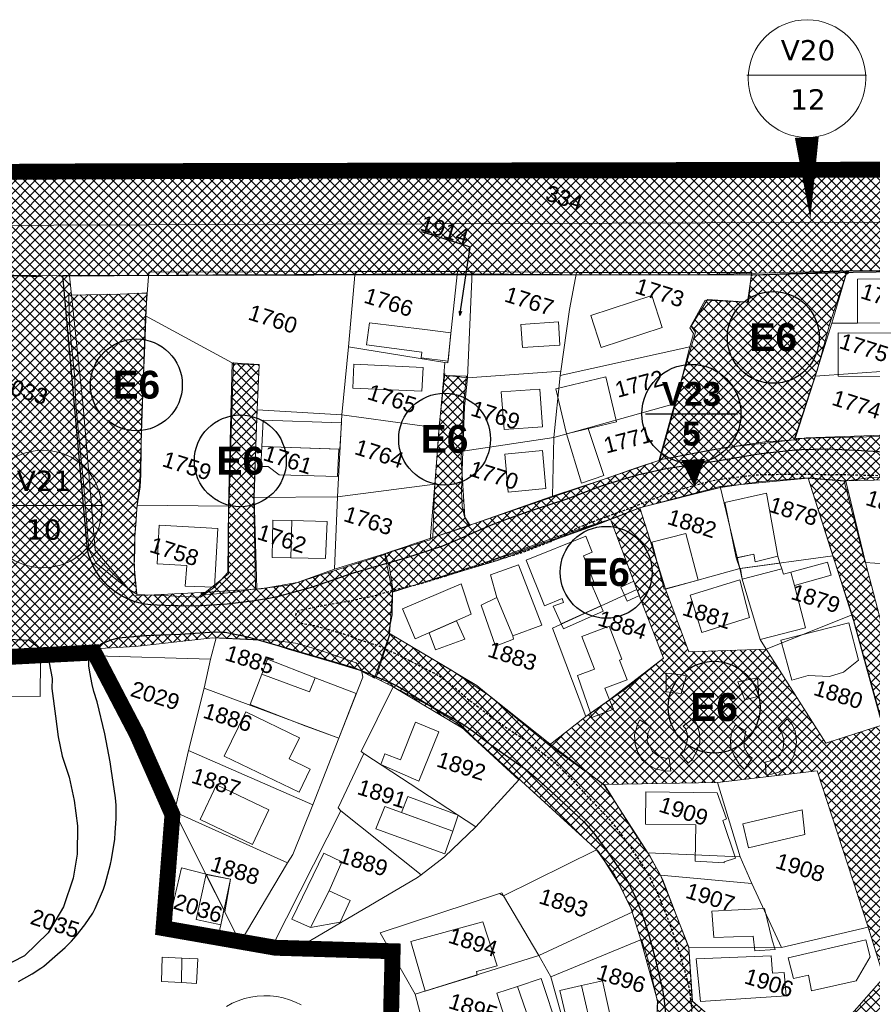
# Model space of a CAD drawing. Header units: metres. Extents: x 578835 to 593571, y 248557 to 255108.
# Tile 249 of 251: x 593140 to 593247, y 254145 to 254269. Entities that reach past the tile are written whole.
import ezdxf
from ezdxf.enums import TextEntityAlignment as Align

# ---------------------------------------------------------------- set-up
doc = ezdxf.new("R2010")
doc.units = ezdxf.units.M
for name, pattern in [('CACHE2', [4.7625, 3.175, -1.5875]), ('CHEMIN', [0.5, 0.3, -0.2]), ('DETAIL', [0.2, 0.1, -0.1])]:
    doc.linetypes.add(name, pattern=pattern)
doc.layers.get('0').update_dxf_attribs({"lineweight": 5})
for name, color, linetype, lineweight in [('Zoom_Bâti', 251, 'Continuous', 5), ('Zoom_cadastre complet', 7, 'Continuous', 5), ('Zoom_cadastre texte', 7, 'Continuous', 5), ('Zoom_ER cercle', 192, 'Continuous', 25), ('Zoom_ER contour', 172, 'Continuous', 20), ('Zoom_ER hachures', 192, 'Continuous', 18), ('Zoom_ER numero', 172, 'Continuous', 20), ('Zoom_ER tracé', 192, 'Continuous', 18)]:
    doc.layers.add(name, color=color, linetype=linetype, lineweight=lineweight)
doc.layers.add('Zoom_PLU', color=7, linetype='CACHE2')
doc.layers.add('Zoom_Voirie', color=252, linetype='Continuous')
doc.styles.add('Numero ER', font='verdanab_0.ttf', dxfattribs={"height": 8})
doc.styles.add('PARCELLE', font='arial.ttf', dxfattribs={"height": 5})
doc.styles.get("Standard").update_dxf_attribs({"font": 'arialbd_0.ttf', "height": 50})
doc.dimstyles.new('PCI_STY_FLECHE', dxfattribs={"dimtxt": 3, "dimasz": 0.5, "dimexe": 0.18, "dimexo": 0.0625, "dimgap": 0.09, "dimtad": 1, "dimtih": 1, "dimtoh": 1, "dimdec": 4, "dimzin": 0, "dimdsep": 46, "dimtxsty": 'Standard', "dimblk1": 'OPEN30', "dimblk2": 'NONE', "dimsah": 1, "dimcen": 0.09, "dimadec": 0, "dimazin": 0, "dimtfac": 1, "dimtdec": 4, "dimtofl": 0, "dimtmove": 0, "dimatfit": 3, "dimldrblk": 'OPEN30', "dimfxl": 1, "dimtolj": 1, "dimtzin": 0, "dimarcsym": 0})
pattern_1 = [(45, (3353.1763, -187.1852), (-0.6187184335, 0.6187184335), []), (135, (3353.1763, -187.1852), (-0.6187184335, -0.6187184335), [])]

# ---------------------------------------------------------------- blocks, each defined once
blk = doc.blocks.new('_None')
blk = doc.blocks.new('_Open30')
at = {"color": 0, "lineweight": -2}
for p, q in [((-1, 0.27), (0, 0)), ((0, 0), (-1, -0.27)), ((0, 0), (-1, 0))]:
    blk.add_line(p, q, dxfattribs=at)
blk = doc.blocks.new('111')
at = {"linetype": 'DETAIL', "const_width": 0.259}
blk.add_lwpolyline([(-0.13, 0, 1), (0.13, 0, 1)], format="xyb", close=True, dxfattribs=at)

msp = doc.modelspace()

# ---------------------------------------------------------------- hatches: boundary and pattern name
at = {"layer": 'Zoom_ER contour'}
h = msp.add_hatch(dxfattribs=at)
h.set_pattern_fill('ANSI37', color=256, scale=7, style=0)
h.set_pattern_definition(pattern_1)
h.paths.add_polyline_path([(592945.66, 254248.41), (592955.15, 254248.48), (592963.71, 254248.53), (592974.36, 254248.63), (592984.91, 254248.88), (592998.51, 254248.72), (593010.33, 254248.98), (593034.87, 254249.26), (593047.42, 254248.85), (593071.5, 254249.34), (593090.1, 254249.27), (593110.21, 254249.54), (593126.92, 254249.68), (593151.87, 254249.81), (593165.63, 254249.68), (593171.07, 254249.68), (593193.4, 254250.08), (593205.48, 254249.55), (593231.84, 254250.09), (593244.99, 254250.09), (593267.66, 254250.29), (593283.84, 254250.36), (593311.28, 254250.09), (593328.06, 254249.95), (593335.17, 254250.16), (593342.81, 254250.17), (593342.89, 254237.92), (593334.25, 254237.71), (593309.34, 254237.38), (593290.14, 254237.38), (593266.79, 254237.17), (593256.93, 254237.1), (593243.7, 254237.1), (593224.79, 254236.56), (593207.54, 254236.63), (593194.78, 254236.7), (593163.99, 254236.56), (593147.41, 254236.43), (593127.62, 254236.69), (593124.4, 254236.76), (593123.86, 254236.42), (593118.09, 254236.49), (593117.95, 254237.03), (593102.04, 254236.96), (593072.79, 254237.09), (593046.68, 254237.23), (593015.35, 254236.75), (593001.65, 254236.82), (592968.52, 254236.75), (592944.43, 254237.02), (592945.43, 254248.16)])
h = msp.add_hatch(dxfattribs=at)
h.set_pattern_fill('ANSI37', color=256, scale=7, style=0)
h.set_pattern_definition(pattern_1)
h.paths.add_polyline_path([(593137.16, 254236.5), (593145.93, 254236.44), (593147.66, 254220.01), (593148.47, 254210.6), (593149.15, 254201.93), (593154.13, 254196.2), (593162.52, 254196.59), (593170.05, 254197.07), (593174.59, 254197.86), (593185.59, 254201.41), (593186.57, 254196.68), (593186.19, 254191.32), (593184.29, 254185.83), (593181.89, 254187.13), (593169.89, 254190.62), (593163.99, 254190.92), (593154.19, 254189.83), (593145.27, 254189.32), (593131.67, 254188.62), (593119.97, 254188.22), (593103.91, 254188.02), (593093.02, 254187.42), (593086.82, 254184.43), (593084.62, 254190.82), (593087.32, 254191.62), (593088.12, 254194.61), (593090.42, 254199.21), (593096.62, 254196.91), (593104.81, 254196.21), (593107.91, 254196.11), (593118.11, 254197.21), (593125.93, 254196.93), (593131.33, 254197.23), (593134.93, 254199.93), (593136.63, 254201.92), (593136.83, 254211.51), (593137.23, 254225.65), (593137.13, 254236.44), (593141.33, 254236.44), (593142.43, 254236.34)])
h = msp.add_hatch(dxfattribs=at)
h.set_pattern_fill('ANSI37', color=256, scale=7, style=0)
h.set_pattern_definition(pattern_1)
h.paths.add_polyline_path([(593237.29, 254216.12), (593239.99, 254224.53), (593241.6, 254230.46), (593243.76, 254237.04), (593232.11, 254236.6), (593231.68, 254236.5), (593231.35, 254233.15), (593226.18, 254233.48), (593224.13, 254230.14), (593224.67, 254229.38), (593222.08, 254220.43), (593220.14, 254213.32), (593226.5, 254214.5), (593233.4, 254215.58), (593237.4, 254215.8)])
h = msp.add_hatch(dxfattribs=at)
h.set_pattern_fill('ANSI37', color=256, scale=7, style=0)
h.set_pattern_definition(pattern_1)
h.paths.add_polyline_path([(593155.66, 254234.34), (593155.41, 254227.72), (593155, 254218.21), (593154.91, 254211.42), (593154.83, 254209.9), (593154.41, 254207.26), (593154.33, 254205.69), (593154.16, 254203.63), (593154.16, 254201.92), (593154.07, 254199.96), (593154.41, 254196.41), (593153.64, 254196.88), (593151.97, 254198.12), (593149.28, 254200.3), (593148.38, 254202.01), (593148.08, 254205.81), (593147.69, 254210.43), (593147.18, 254215.42), (593146.75, 254220.25), (593146.58, 254224.01), (593145.94, 254230.19), (593145.85, 254234.03), (593152.31, 254234.16), (593155.05, 254234.29), (593155.65, 254234.29)])
h = msp.add_hatch(dxfattribs=at)
h.set_pattern_fill('ANSI37', color=256, scale=7, style=0)
h.set_pattern_definition(pattern_1)
h.paths.add_polyline_path([(593166.49, 254225.4), (593169.79, 254225.24), (593169.48, 254217.74), (593169.26, 254211.2), (593169.18, 254208.52), (593169.49, 254197.11), (593166.8, 254196.65), (593162.59, 254196.26), (593165.96, 254198.95), (593165.96, 254205.76), (593166.42, 254220.81), (593166.57, 254225.56)])
h = msp.add_hatch(dxfattribs=at)
h.set_pattern_fill('ANSI37', color=256, scale=7, style=0)
h.set_pattern_definition(pattern_1)
h.paths.add_polyline_path([(593193.14, 254223.93), (593195.9, 254223.81), (593195.56, 254220.7), (593195.21, 254213.45), (593195.56, 254208.04), (593195.67, 254206.08), (593196.36, 254205.05), (593191.64, 254203.55), (593191.87, 254209.42), (593192.45, 254217.59), (593193.14, 254224.16)])
h = msp.add_hatch(dxfattribs=at)
h.set_pattern_fill('ANSI37', color=256, scale=7, style=0)
h.set_pattern_definition(pattern_1)
h.paths.add_polyline_path([(593185.66, 254201.53), (593197.79, 254205.57), (593209.58, 254209.61), (593217.25, 254212.3), (593220.45, 254213.34), (593228.49, 254214.87), (593237.07, 254215.8), (593238.6, 254216.05), (593250.67, 254216.49), (593253.92, 254216.3), (593259, 254214.72), (593264.48, 254213.04), (593276.78, 254206.12), (593281.81, 254201.34), (593285.51, 254197.94), (593288.93, 254194.66), (593296.33, 254184.9), (593299.63, 254182.34), (593303.78, 254176.82), (593306.71, 254173.19), (593313.96, 254160.13), (593313.66, 254157), (593312.82, 254148.92), (593310.95, 254133.17), (593310.9, 254132.06), (593310.51, 254130.19), (593308.68, 254125.36), (593307.15, 254119.99), (593307.01, 254119.94), (593303.3, 254108.47), (593302.12, 254104.58), (593301.82, 254104.53), (593299.41, 254099.45), (593291.46, 254087.18), (593288.6, 254085.55), (593285.59, 254083.53), (593279.37, 254080.03), (593269.24, 254075.08), (593268.45, 254075.08), (593266.72, 254073.55), (593266.23, 254073.7), (593260.75, 254071.68), (593255.48, 254069.56), (593251.93, 254068.72), (593245.25, 254067.28), (593242.63, 254064.92), (593239.03, 254064.52), (593237.11, 254066.05), (593233.26, 254065.8), (593222.54, 254064.91), (593218.69, 254064.57), (593213.51, 254066.39), (593204.32, 254069.9), (593198.6, 254072.46), (593195.29, 254076.55), (593191.77, 254082.02), (593191.37, 254087.58), (593191.32, 254092.81), (593191.57, 254093.45), (593195.52, 254102.02), (593198.38, 254106.55), (593200.01, 254107.88), (593207.31, 254115.37), (593212.3, 254120.77), (593214.67, 254124.08), (593217.68, 254129.05), (593219.11, 254136.54), (593219.76, 254141.51), (593219.9, 254145.25), (593217.78, 254153.04), (593216.6, 254156.79), (593215.07, 254159.92), (593212.5, 254164.01), (593202.34, 254173.28), (593195.57, 254179.43), (593186.59, 254184.8), (593184.47, 254185.85), (593186.26, 254191.4), (593194.12, 254186.74), (593198.78, 254183.6), (593206.58, 254177.38), (593213.33, 254172.29), (593216.98, 254166.4), (593218.94, 254163.49), (593220.53, 254160.54), (593223.84, 254151.91), (593224.29, 254145.18), (593226.42, 254143.38), (593225.58, 254140.22), (593223.22, 254129.76), (593221.37, 254124.54), (593218.9, 254120.34), (593214.46, 254113.18), (593210.98, 254109.15), (593209.97, 254109.09), (593205.7, 254104.72), (593202.34, 254100.45), (593198.01, 254091.67), (593197.78, 254088.75), (593197.78, 254084.94), (593198.46, 254082.7), (593199.3, 254080.73), (593201.83, 254077.9), (593203.79, 254075.66), (593209.8, 254072.74), (593216.08, 254070.95), (593220.29, 254070.55), (593225.35, 254068.2), (593226.41, 254070.5), (593231.13, 254070.55), (593241.14, 254071.5), (593246.2, 254072.73), (593252.43, 254074.13), (593260.8, 254077), (593268.77, 254080.65), (593274.27, 254082.89), (593278, 254085.73), (593284.51, 254089.54), (593289.62, 254095.21), (593293.32, 254099.24), (593294.17, 254100.25), (593297.25, 254109), (593298.57, 254112.08), (593299.64, 254114.72), (593299.64, 254116.12), (593300.87, 254119.2), (593304.46, 254129.8), (593306.6, 254138.43), (593306.6, 254142.41), (593307.95, 254146.28), (593308.4, 254150.88), (593308.06, 254157.28), (593307.16, 254160.14), (593305.93, 254164.27), (593303.12, 254168.59), (593299.3, 254174.08), (593295.94, 254178.62), (593293.02, 254182.1), (593284.59, 254191.84), (593280.99, 254195.99), (593277.74, 254198.12), (593273.36, 254202.78), (593267.78, 254206.24), (593259.36, 254209.38), (593252.57, 254210.89), (593243.53, 254210.67), (593238.9, 254211.02), (593232.95, 254210.57), (593227.85, 254209.84), (593217.64, 254207.26), (593212.7, 254205.3), (593199.8, 254200.63), (593186.64, 254196.72), (593186.2, 254199.71)])
h = msp.add_hatch(dxfattribs=at)
h.set_pattern_fill('ANSI37', color=256, scale=7, style=0)
h.set_pattern_definition(pattern_1)
h.paths.add_polyline_path([(593243.61, 254210.61), (593246.1, 254200.22), (593248.04, 254192.85), (593249.67, 254188.2), (593251.84, 254180.97), (593248.19, 254179.96), (593244.55, 254193.07), (593242.37, 254199.97), (593238.88, 254210.98)])
at = {"layer": 'Zoom_ER hachures'}
h = msp.add_hatch(dxfattribs=at)
h.set_pattern_fill('ANSI37', color=256, scale=7, style=0)
h.set_pattern_definition(pattern_1)
h.paths.add_polyline_path([(593213.98, 254205.84), (593217.33, 254197), (593220.67, 254188.33), (593213.89, 254183.1), (593211.47, 254181.42), (593210.88, 254181.01), (593206.3, 254177.42), (593213.17, 254172.47), (593227.45, 254172.72), (593239.99, 254174.17), (593246.42, 254154.51), (593248.4, 254148.16), (593243.42, 254142.55), (593242.55, 254139.81), (593249.86, 254139.48), (593250.34, 254137.13), (593251.58, 254135.46), (593252.56, 254134.4), (593253.85, 254133.2), (593250.63, 254129.48), (593250.93, 254118.7), (593250.59, 254110.94), (593252.32, 254102.48), (593238.25, 254102.91), (593237.34, 254107.71), (593236.64, 254111.44), (593232.22, 254111.33), (593226.19, 254111.69), (593225.38, 254111.31), (593214.48, 254113.43), (593211.04, 254109.26), (593225.74, 254098.31), (593228.78, 254097.24), (593231.63, 254097.18), (593234.59, 254097.64), (593237.15, 254097.89), (593242.89, 254099.71), (593253.18, 254098.95), (593249.56, 254088.51), (593242.25, 254071.66), (593245.08, 254072.51), (593246.01, 254072.83), (593257.1, 254100.6), (593258.24, 254100.8), (593257.75, 254107.56), (593257.16, 254116.78), (593257.11, 254127.65), (593269.92, 254123.58), (593270.9, 254121.8), (593272.54, 254108.98), (593273.24, 254101.86), (593273.88, 254095.59), (593274.32, 254090.51), (593274.8, 254085.87), (593274.21, 254082.84), (593276.17, 254084.27), (593277.93, 254085.6), (593277.61, 254087.59), (593277.39, 254088.31), (593277.5, 254088.34), (593276.91, 254092.09), (593276.75, 254093.09), (593276.09, 254100.07), (593275.32, 254108.33), (593273.96, 254122.18), (593284.08, 254120.38), (593297.17, 254117.37), (593299.68, 254116.06), (593300.11, 254117.04), (593301.01, 254119.12), (593281.54, 254123.6), (593271.95, 254125.67), (593268.7, 254135.84), (593267.09, 254136.1), (593266.31, 254145.55), (593265.34, 254145.56), (593265.26, 254148.95), (593263.99, 254161.39), (593272, 254163), (593272.9, 254161.57), (593280.11, 254162.47), (593288.32, 254163.52), (593301.42, 254165.16), (593303.28, 254164.95), (593305.86, 254164.34), (593303.27, 254168.47), (593292.26, 254166.94), (593284.62, 254165.72), (593282, 254165.95), (593271.82, 254164.22), (593263.47, 254162.69), (593259.6, 254176.44), (593253.47, 254175.08), (593251.73, 254181.04), (593248.25, 254179.94), (593241.07, 254177.66), (593233.56, 254189.46), (593223.85, 254189.16), (593220.92, 254197.04), (593219.9, 254200.29), (593217.7, 254207.28), (593214, 254205.79)])

# ---------------------------------------------------------------- linework, layer by layer
at = {"layer": 'Zoom_Bâti', "linetype": 'Continuous', "flags": 128}
for points in [[(593245.09, 254230.48), (593256.82, 254230.56), (593256.77, 254236.11), (593245.05, 254236.02)], [(593220.51, 254229.94), (593219.18, 254233.97), (593211.51, 254231.47), (593212.83, 254227.43)], [(593207.63, 254227.75), (593202.91, 254227.44), (593202.71, 254230.34), (593207.44, 254230.67)], [(593252.9, 254223.77), (593242.62, 254223.81), (593242.64, 254229.27), (593252.92, 254229.24)], [(593213.41, 254223.73), (593207.11, 254222.22), (593208.45, 254216.58), (593214.76, 254218.1)], [(593200.25, 254221.84), (593205.11, 254222.2), (593205.45, 254217.46), (593200.6, 254217.11)], [(593208.45, 254216.58), (593210.36, 254210.35), (593213.17, 254211.32), (593211.19, 254217.24)], [(593205.44, 254214.46), (593200.7, 254214.02), (593201.14, 254209.24), (593205.87, 254209.68)], [(593157.2, 254205.09), (593164.62, 254204.65), (593164.17, 254197.28), (593160.51, 254197.39), (593160.69, 254199.99), (593156.97, 254200.22)], [(593219.2, 254202.94), (593220.75, 254197.03), (593225.01, 254198.15), (593223.47, 254204.05)], [(593245.2, 254188.1), (593243.31, 254186.57), (593241.53, 254186.06), (593238.88, 254186.16), (593236.83, 254185.56), (593235.41, 254190.61), (593244, 254192.8)], [(593137.49, 254188.14), (593142.28, 254188.09), (593142.24, 254183.51), (593137.44, 254183.56)], [(593222.88, 254183.9), (593220.99, 254184.1), (593220.98, 254186.46), (593223.57, 254186.17)], [(593232.47, 254185.87), (593232.67, 254183.56), (593230.88, 254183.11), (593230.03, 254185.36)], [(593219.06, 254179.65), (593218.71, 254178.93), (593218.62, 254177.87), (593219.29, 254176.6), (593220.12, 254175.99), (593220.86, 254175.78), (593221.37, 254175.73), (593221.57, 254174.13), (593220.86, 254174.18), (593219.76, 254174.38), (593218.87, 254174.86), (593217.97, 254175.54), (593217.44, 254176.49), (593217.11, 254177.47), (593217.01, 254178.7), (593217.26, 254179.52), (593217.4, 254180.03), (593217.7, 254180.6)], [(593224.44, 254180.81), (593224.9, 254179.96), (593225.2, 254178.91), (593225.22, 254177.74), (593224.82, 254176.54), (593224.31, 254175.65), (593223.77, 254175.12), (593222.81, 254176.32), (593223.26, 254176.79), (593223.51, 254177.41), (593223.68, 254178.18), (593223.65, 254178.86), (593223.43, 254179.48), (593223.14, 254179.8)], [(593236.22, 254180.73), (593236.85, 254179.98), (593237.21, 254179.15), (593237.38, 254177.78), (593237.1, 254176.15), (593236.29, 254174.77), (593235.18, 254174.02), (593234.26, 254173.75), (593233.58, 254173.67), (593233.46, 254175.25), (593234.13, 254175.42), (593235.31, 254176.13), (593235.72, 254176.96), (593235.8, 254178.06), (593235.54, 254178.95), (593235.1, 254179.51)], [(593231.04, 254179.13), (593230.8, 254178.11), (593230.82, 254177.14), (593231.19, 254176.43), (593231.5, 254176.01), (593231.83, 254175.75), (593230.84, 254174.34), (593230.26, 254174.92), (593229.55, 254176.04), (593229.15, 254177.01), (593229.1, 254178.1), (593229.28, 254179.13), (593229.71, 254179.97)], [(593227.42, 254171.4), (593228.59, 254168.11), (593228.12, 254167.93), (593229.74, 254163.2), (593228.31, 254162.72), (593228.31, 254162.6), (593224.65, 254162.8), (593224.73, 254167.39), (593218.38, 254167.45), (593218.45, 254171.51)], [(593163.12, 254161.18), (593166.19, 254160.52), (593164.96, 254154.81), (593161.89, 254155.47)], [(593226.76, 254156.52), (593233.39, 254156.86), (593234.34, 254152.87), (593234.34, 254152.87), (593234.7, 254151.68), (593232.17, 254151.52), (593231.93, 254153.38), (593227, 254153.18)]]:
    msp.add_lwpolyline(points, close=True, dxfattribs=at)
at = {"layer": 'Zoom_Bâti', "flags": 128}
for points in [[(593193.91, 254229.29), (593190.62, 254229.71), (593183.67, 254230.54), (593183.31, 254227.76), (593190.25, 254226.85), (593190.16, 254226.14), (593193.57, 254225.7)], [(593190.41, 254224.93), (593181.72, 254225.34), (593181.58, 254222.34), (593190.26, 254221.93)], [(593180.14, 254217.94), (593170.29, 254218.29), (593170.12, 254214.97), (593179.96, 254214.63)], [(593179.64, 254211.2), (593179.81, 254214.63), (593170.12, 254214.97), (593169.99, 254212.46), (593170.93, 254212.45), (593172.3, 254211.4)], [(593233.64, 254209.1), (593228.4, 254207.95), (593229.82, 254200.96), (593230.15, 254201.03), (593232.04, 254201.44), (593232.21, 254200.45), (593235.03, 254201.18)], [(593171.52, 254205.71), (593173.89, 254205.66), (593173.78, 254200.96), (593171.44, 254201.01)], [(593178.16, 254200.88), (593173.78, 254200.96), (593173.89, 254205.66), (593178.37, 254205.56), (593178.16, 254200.88)], [(593207.8, 254192.65), (593206.79, 254194.91), (593208.1, 254195.35), (593207.9, 254195.84), (593205.68, 254194.94), (593203.37, 254200.66), (593210.9, 254203.68), (593211.71, 254201.67), (593210.58, 254201.22), (593212.04, 254197.6), (593211.7, 254197.46), (593212.79, 254194.93)], [(593202.42, 254200.09), (593205.34, 254192.49), (593201.69, 254191.14), (593199.71, 254195.96), (593198.91, 254198.82), (593202.42, 254200.09)], [(593230.55, 254198.28), (593230.35, 254199.62), (593235.32, 254200.3), (593235.55, 254199.6)], [(593236.69, 254199.17), (593241.3, 254200.42), (593241.76, 254198.8), (593237.13, 254197.48)], [(593235.55, 254199.6), (593235.78, 254198.92), (593236.69, 254199.17), (593237.13, 254197.48), (593238.51, 254192.18), (593232.81, 254190.69), (593230.55, 254198.28)], [(593195.2, 254197.72), (593187.84, 254194.55), (593189.44, 254190.77), (593196.48, 254193.87), (593195.2, 254197.72)], [(593215.75, 254196.28), (593215.28, 254197.28), (593216.94, 254198.04), (593217.33, 254197)], [(593230.26, 254198.2), (593224.04, 254196.26), (593225.48, 254191.58), (593231.48, 254193.45)], [(593217.33, 254197), (593215.75, 254196.28), (593216.11, 254195.51), (593217.63, 254196.22)], [(593199.71, 254195.96), (593197.71, 254195.02), (593199.55, 254189.87), (593201.8, 254190.73), (593201.69, 254191.14)], [(593207.8, 254192.65), (593212.79, 254194.93), (593213.08, 254194.28), (593208.08, 254192.03)], [(593195.66, 254190.74), (593194.64, 254193.06), (593191.17, 254191.53), (593191.99, 254189.39)], [(593211.47, 254181.42), (593209.84, 254186.16), (593211.98, 254186.97), (593210.41, 254191.08), (593213.84, 254192.38), (593215.43, 254188.21), (593215.15, 254188.1), (593216.09, 254185.64), (593213.29, 254184.57), (593213.89, 254183.1)], [(593176.83, 254185.89), (593170.85, 254188.2), (593170.12, 254186.32), (593176.12, 254184.11)], [(593182.01, 254183.89), (593176.83, 254185.89), (593176.12, 254184.11), (593170.12, 254186.32), (593168.65, 254182.52), (593175.67, 254179.8), (593179.81, 254178.26)], [(593176.23, 254174.38), (593173.57, 254175.66), (593174.86, 254178.34), (593168.11, 254181.6), (593165.41, 254176.03), (593174.83, 254171.48)], [(593192.4, 254179.06), (593189.45, 254180.29), (593187.56, 254175.57), (593185.62, 254176.32), (593185.1, 254174.96), (593189.88, 254172.85)], [(593171.01, 254169.28), (593164.43, 254172.39), (593162.37, 254168.04), (593168.95, 254164.92)], [(593194.85, 254168.59), (593194.85, 254168.59), (593188.5, 254170.94), (593187.72, 254168.91), (593194.16, 254166.59)], [(593194.16, 254166.59), (593185.59, 254169.67), (593184.47, 254166.88), (593193.15, 254163.72)], [(593238.43, 254166.15), (593238.13, 254169.25), (593230.64, 254167.51), (593231.34, 254164.5)], [(593178.6, 254159.06), (593180.18, 254162.73), (593177.92, 254163.81), (593173.91, 254155.49), (593176.27, 254154.46)], [(593163.12, 254161.18), (593160.03, 254161.97), (593158.26, 254154.43), (593164.6, 254153.14), (593164.96, 254154.81), (593161.89, 254155.47)], [(593181.24, 254157.85), (593178.6, 254159.06), (593176.27, 254154.46), (593179.98, 254155.12)], [(593190.7, 254146.45), (593188.88, 254152.69), (593197.92, 254155.18), (593199.72, 254149.63), (593197.12, 254148.93), (593197.21, 254148.48)], [(593246.67, 254150.75), (593246.13, 254152.92), (593236.34, 254150.66), (593237.03, 254148.06), (593238.91, 254148.46), (593239.29, 254146.49), (593244.89, 254147.74)], [(593157.51, 254147.65), (593157.58, 254150.71), (593160.08, 254150.61), (593160.01, 254147.52)], [(593160.01, 254147.52), (593160.08, 254150.61), (593162.07, 254150.52), (593161.9, 254147.41)], [(593225.34, 254145.13), (593236.08, 254145.84), (593235.86, 254148.79), (593234.37, 254148.7), (593234.21, 254150.91), (593224.76, 254150.51)], [(593205.27, 254148.03), (593202.29, 254147.05), (593204.49, 254140.73), (593207.4, 254141.58)], [(593202.29, 254147.05), (593199.71, 254146.21), (593201.7, 254139.92), (593204.49, 254140.73)], [(593210.36, 254147.16), (593207.62, 254146.53), (593209.08, 254140.3), (593211.82, 254140.79)], [(593213.01, 254147.73), (593210.36, 254147.16), (593211.82, 254140.79), (593214.43, 254141.27)]]:
    msp.add_lwpolyline(points, close=True, dxfattribs=at)
at = {"layer": 'Zoom_Bâti', "linetype": 'Continuous', "flags": 128}
msp.add_lwpolyline([(593165.69, 254144.53), (593166.41, 254144.92), (593167.16, 254145.25), (593167.94, 254145.51), (593168.74, 254145.7), (593169.55, 254145.83), (593170.37, 254145.88), (593171.19, 254145.86), (593172.01, 254145.77), (593172.81, 254145.6), (593173.6, 254145.37), (593174.36, 254145.07), (593175.1, 254144.71)], dxfattribs=at)
at = {"layer": 'Zoom_cadastre complet'}
for points in [[(593425.02, 254243.95), (593342.83, 254243.53), (592945.07, 254242.12), (592945.65, 254248.38), (592956.57, 254248.57), (593006, 254248.86), (593038.62, 254249.01), (593069.24, 254249.12), (593095.76, 254249.39), (593119.57, 254249.54), (593178.82, 254250.04), (593215.66, 254249.77), (593252.77, 254250), (593286.06, 254250.16), (593287.83, 254250.43), (593291.27, 254250.45), (593292.03, 254249.68), (593319.9, 254250.2), (593345.31, 254250.19)], [(592945.07, 254242.12), (593342.83, 254243.53)], [(593219.82, 254141.48), (593219.9, 254145.12), (593218.73, 254150.35), (593217.91, 254152.95), (593206.48, 254148.25), (593204.98, 254150.92), (593216.81, 254156.43), (593214.54, 254161.06), (593212.25, 254164.23), (593200.52, 254158.46), (593200.31, 254158.82), (593200.02, 254158.72), (593185.04, 254153.8), (593186.5, 254151.22), (593174.85, 254151.98), (593189.71, 254160.73), (593190.17, 254161.08), (593193.12, 254163.33), (593197.07, 254167.14), (593202.47, 254173.04), (593194.68, 254180.23), (593191.31, 254182.32), (593186.65, 254184.72), (593182.64, 254176.61), (593182.96, 254176.35), (593179.72, 254169.5), (593180.07, 254169.12), (593171.51, 254152.24), (593167.41, 254152.57), (593173.36, 254162.58), (593174.04, 254163.64), (593176.53, 254169.9), (593179.81, 254178.26), (593182.83, 254185.97), (593182.66, 254186.89), (593182, 254187.75), (593177.31, 254189.4), (593174.39, 254190.22), (593171.48, 254190.62), (593164.39, 254190.92), (593163.68, 254188.2), (593149.31, 254188.63), (593148.92, 254189.41), (593112.88, 254186.61)]]:
    msp.add_lwpolyline(points, dxfattribs=at)
for points in [[(593169.53, 254219.58), (593169.81, 254225.29), (593166.39, 254225.52), (593155.51, 254231.41), (593155.9, 254236.9), (593181.89, 254237.01), (593181.03, 254227.51), (593180.19, 254218.96)], [(593181.89, 254237.01), (593194.75, 254237), (593193.94, 254229.59), (593193.55, 254225.49), (593193.16, 254225.56), (593181.03, 254227.51)], [(593193.16, 254225.56), (593193.55, 254225.49), (593193.94, 254229.59), (593194.75, 254237), (593196.61, 254236.98), (593196.02, 254223.63), (593193.03, 254223.95)], [(593196.61, 254236.98), (593209.73, 254236.89), (593208.82, 254232.23), (593207.76, 254224.47), (593196.02, 254223.63)], [(593223.99, 254227.52), (593207.68, 254223.92), (593207.76, 254224.47), (593208.82, 254232.23), (593209.73, 254236.89), (593231.79, 254236.87), (593231.24, 254233.16), (593225.89, 254233.39), (593223.96, 254229.92), (593224.44, 254229.19)], [(593241.85, 254230.5), (593243.68, 254236.8), (593243.88, 254236.86), (593243.75, 254237.03), (593260.21, 254237.21), (593256.97, 254230.58), (593245.09, 254230.48)], [(593154.46, 254207.59), (593154.79, 254210.54), (593155.51, 254231.41), (593166.39, 254225.52), (593165.96, 254207.48)], [(593239.75, 254223.83), (593241.85, 254230.5), (593245.09, 254230.48), (593256.97, 254230.58), (593253.98, 254224.85)], [(593192.44, 254217.28), (593180.19, 254218.96), (593181.03, 254227.51), (593193.16, 254225.56), (593193.03, 254223.95), (593193.02, 254223.73)], [(593222.17, 254220.37), (593206.85, 254216.13), (593207.68, 254223.92), (593223.99, 254227.52)], [(593253.98, 254224.85), (593250.98, 254217.34), (593250.41, 254216.65), (593249.83, 254216.26), (593237.13, 254215.99), (593239.75, 254223.83)], [(593195.42, 254214.4), (593195.61, 254219.95), (593196.02, 254223.63), (593207.76, 254224.47), (593207.68, 254223.92), (593206.85, 254216.13)], [(593222.17, 254220.37), (593220.2, 254213.25), (593213.33, 254210.93), (593206.71, 254208.75), (593206.85, 254216.13)], [(593169.11, 254208.55), (593169.53, 254219.58), (593180.19, 254218.96), (593179.65, 254208.64)], [(593179.65, 254208.64), (593180.19, 254218.96), (593192.44, 254217.28), (593191.89, 254210.22)], [(593206.71, 254208.75), (593196.16, 254205.06), (593195.65, 254206.13), (593195.34, 254207.49), (593195.26, 254209.39), (593195.42, 254214.4), (593206.85, 254216.13)], [(593179.26, 254199.54), (593179.65, 254208.64), (593191.89, 254210.22), (593191.32, 254203.22)], [(593227.79, 254209.94), (593238.86, 254210.99), (593241.98, 254201.21), (593230.25, 254199.61)], [(593246.03, 254200.39), (593243.4, 254210.62), (593246.76, 254211.08), (593252.55, 254210.98), (593254.53, 254199.78)], [(593220.92, 254197.04), (593217.7, 254207.28), (593227.79, 254209.94), (593230.25, 254199.61)], [(593165.96, 254207.48), (593165.84, 254199.13), (593164.17, 254197.28), (593162.4, 254196.01), (593154.41, 254196.34), (593154.15, 254198.56), (593154.06, 254200.77), (593154.15, 254203.73), (593154.46, 254207.59)], [(593179.26, 254199.54), (593173.64, 254197.54), (593169.34, 254197.04), (593169.11, 254208.55), (593179.65, 254208.64)], [(593210.88, 254181.01), (593206.3, 254177.42), (593197.17, 254184.89), (593186.09, 254191.55), (593186.53, 254193.78), (593186.57, 254196.67), (593202.04, 254201.6), (593213.98, 254205.84), (593217.33, 254197), (593206.68, 254192.14)], [(593241.98, 254201.21), (593244.38, 254193.78), (593233.56, 254189.46), (593232.81, 254190.69), (593230.55, 254198.28), (593230.25, 254199.61)], [(593233.56, 254189.46), (593223.85, 254189.16), (593220.92, 254197.04), (593230.25, 254199.61), (593230.55, 254198.28), (593232.81, 254190.69)], [(593210.88, 254181.01), (593206.68, 254192.14), (593217.33, 254197), (593220.67, 254188.33), (593215.85, 254184.46)], [(593244.38, 254193.78), (593248.25, 254179.94), (593241.07, 254177.66), (593233.56, 254189.46)], [(593163.68, 254188.2), (593164.39, 254190.92), (593171.48, 254190.62), (593174.39, 254190.22), (593177.31, 254189.4), (593182, 254187.75), (593182.66, 254186.89), (593182.83, 254185.97), (593179.81, 254178.26), (593162.87, 254184.58)], [(593107.14, 254149.41), (593118.11, 254149.87), (593113.35, 254183.26), (593112.88, 254186.61), (593148.92, 254189.41), (593149.31, 254188.63), (593159.16, 254169.01), (593158.03, 254154.47), (593167.41, 254152.57), (593171.51, 254152.24), (593174.85, 254151.98), (593186.5, 254151.22), (593186.43, 254133.2), (593184.15, 254131.34), (593170.61, 254120.35), (593164.98, 254115.77), (593162.97, 254114.13), (593155.61, 254124.03), (593147.72, 254124.47), (593137.1, 254126.65), (593134.6, 254127.39), (593132.79, 254128.29), (593123.5, 254135.91)], [(593149.31, 254188.63), (593163.68, 254188.2), (593162.87, 254184.58), (593160.92, 254176.71), (593159.16, 254169.01)], [(593162.87, 254184.58), (593179.81, 254178.26), (593176.53, 254169.9), (593160.92, 254176.71)], [(593182.96, 254176.35), (593182.64, 254176.61), (593186.65, 254184.72), (593191.31, 254182.32), (593194.68, 254180.23), (593202.47, 254173.04), (593197.07, 254167.14)], [(593159.16, 254169.01), (593160.92, 254176.71), (593176.53, 254169.9), (593174.04, 254163.64), (593173.36, 254162.58)], [(593180.07, 254169.12), (593179.72, 254169.5), (593182.96, 254176.35), (593197.07, 254167.14), (593193.12, 254163.33), (593190.17, 254161.08)], [(593231.76, 254159.99), (593230.33, 254163.35), (593227.45, 254172.72), (593239.99, 254174.17), (593246.42, 254154.51), (593235.53, 254151.96)], [(593230.33, 254163.35), (593218.71, 254163.85), (593213.17, 254172.47), (593227.45, 254172.72)], [(593171.51, 254152.24), (593180.07, 254169.12), (593190.17, 254161.08), (593189.71, 254160.73), (593174.85, 254151.98)], [(593159.16, 254169.01), (593167.41, 254152.57), (593158.03, 254154.47)], [(593167.41, 254152.57), (593159.16, 254169.01), (593173.36, 254162.58)], [(593204.98, 254150.92), (593200.52, 254158.46), (593212.25, 254164.23), (593214.54, 254161.06), (593216.81, 254156.43)], [(593223.84, 254151.99), (593220.28, 254161.06), (593231.76, 254159.99), (593235.53, 254151.96)], [(593200.02, 254158.72), (593200.52, 254158.46), (593204.98, 254150.92), (593189.44, 254146.06), (593186.66, 254150.94), (593186.5, 254151.22), (593185.04, 254153.8)], [(593246.42, 254154.51), (593248.4, 254148.16), (593243.42, 254142.55), (593226.38, 254143.41), (593224.31, 254145.19), (593223.84, 254151.99), (593235.53, 254151.96)], [(593219.82, 254141.48), (593208.89, 254139.65), (593206.48, 254148.25), (593217.91, 254152.95), (593218.73, 254150.35), (593219.9, 254145.12)], [(593190.92, 254140.31), (593190.24, 254140.24), (593190.19, 254136.27), (593189.73, 254133.75), (593187.26, 254129.26), (593184.15, 254131.34), (593186.43, 254133.2), (593186.5, 254151.22), (593186.66, 254150.94), (593189.44, 254146.06)], [(593204.98, 254150.92), (593206.48, 254148.25), (593208.89, 254139.65), (593190.92, 254140.31), (593189.44, 254146.06)]]:
    msp.add_lwpolyline(points, close=True, dxfattribs=at)
at = {"layer": 'Zoom_cadastre complet', "flags": 128}
for points in [[(593230.25, 254199.61), (593229.82, 254200.96), (593232.04, 254201.44), (593232.21, 254200.45), (593235.03, 254201.18), (593235.32, 254200.3)], [(593211.47, 254181.42), (593213.89, 254183.1), (593214.36, 254181.94), (593211.67, 254180.86)], [(593163.12, 254161.18), (593161.89, 254155.47), (593164.96, 254154.81), (593165.36, 254156.66)], [(593163.11, 254161.12), (593165.47, 254156.43), (593166.19, 254160.52)]]:
    msp.add_lwpolyline(points, close=True, dxfattribs=at)
at = {"layer": 'Zoom_ER cercle'}
msp.add_lwpolyline([(593218.4, 254219.08), (593229.96, 254219.08)], dxfattribs=at)
at = {"layer": 'Zoom_ER cercle', "ltscale": 0.4}
for centre, radius in [((593234.48, 254228.71), 5.78), ((593154.35, 254222.73), 5.78), ((593224.18, 254219.08), 6.23), ((593193.13, 254215.91), 5.78), ((593167.43, 254213.17), 5.78), ((593213.45, 254199.15), 5.78), ((593227.03, 254182.17), 5.78)]:
    msp.add_circle(centre, radius, dxfattribs=at)
at = {"layer": 'Zoom_ER contour'}
for points in [[(593126.92, 254249.68), (593151.87, 254249.81), (593165.63, 254249.68), (593171.07, 254249.68), (593193.4, 254250.08), (593205.48, 254249.55), (593231.84, 254250.09), (593244.99, 254250.09), (593267.66, 254250.29)], [(593256.93, 254237.1), (593243.7, 254237.1), (593224.79, 254236.56), (593207.54, 254236.63), (593194.78, 254236.7), (593163.99, 254236.56), (593147.41, 254236.43), (593127.62, 254236.69)], [(593137.13, 254236.44), (593141.33, 254236.44), (593142.43, 254236.34), (593137.16, 254236.5), (593145.93, 254236.44), (593147.66, 254220.01), (593148.47, 254210.6), (593149.15, 254201.93), (593154.13, 254196.2), (593162.52, 254196.59), (593170.05, 254197.07), (593174.59, 254197.86), (593185.59, 254201.41), (593186.57, 254196.68), (593186.19, 254191.32), (593184.29, 254185.83), (593181.89, 254187.13), (593169.89, 254190.62), (593163.99, 254190.92), (593154.19, 254189.83), (593145.27, 254189.32), (593131.67, 254188.62)], [(593252.57, 254210.89), (593243.53, 254210.67), (593238.9, 254211.02), (593232.95, 254210.57), (593227.85, 254209.84), (593217.64, 254207.26), (593212.7, 254205.3), (593199.8, 254200.63), (593186.64, 254196.72), (593186.2, 254199.71), (593185.66, 254201.53), (593197.79, 254205.57), (593209.58, 254209.61), (593217.25, 254212.3), (593220.45, 254213.34), (593228.49, 254214.87), (593237.07, 254215.8), (593238.6, 254216.05), (593250.67, 254216.49)], [(593219.76, 254141.51), (593219.9, 254145.25), (593217.78, 254153.04), (593216.6, 254156.79), (593215.07, 254159.92), (593212.5, 254164.01), (593202.34, 254173.28), (593195.57, 254179.43), (593186.59, 254184.8), (593184.47, 254185.85), (593186.26, 254191.4), (593194.12, 254186.74), (593198.78, 254183.6), (593206.58, 254177.38), (593213.33, 254172.29), (593216.98, 254166.4), (593218.94, 254163.49), (593220.53, 254160.54), (593223.84, 254151.91), (593224.29, 254145.18), (593226.42, 254143.38)]]:
    msp.add_lwpolyline(points, dxfattribs=at)
for points in [[(593237.29, 254216.12), (593239.99, 254224.53), (593241.6, 254230.46), (593243.76, 254237.04), (593232.11, 254236.6), (593231.68, 254236.5), (593231.35, 254233.15), (593226.18, 254233.48), (593224.13, 254230.14), (593224.67, 254229.38), (593222.08, 254220.43), (593220.14, 254213.32), (593226.5, 254214.5), (593233.4, 254215.58), (593237.4, 254215.8)], [(593155.66, 254234.34), (593155.41, 254227.72), (593155, 254218.21), (593154.91, 254211.42), (593154.83, 254209.9), (593154.41, 254207.26), (593154.33, 254205.69), (593154.16, 254203.63), (593154.16, 254201.92), (593154.07, 254199.96), (593154.41, 254196.41), (593153.64, 254196.88), (593151.97, 254198.12), (593149.28, 254200.3), (593148.38, 254202.01), (593148.08, 254205.81), (593147.69, 254210.43), (593147.18, 254215.42), (593146.75, 254220.25), (593146.58, 254224.01), (593145.94, 254230.19), (593145.85, 254234.03), (593152.31, 254234.16), (593155.05, 254234.29), (593155.65, 254234.29)], [(593166.49, 254225.4), (593169.79, 254225.24), (593169.48, 254217.74), (593169.26, 254211.2), (593169.18, 254208.52), (593169.49, 254197.11), (593166.8, 254196.65), (593162.59, 254196.26), (593165.96, 254198.95), (593165.96, 254205.76), (593166.42, 254220.81), (593166.57, 254225.56)], [(593193.14, 254223.93), (593195.9, 254223.81), (593195.56, 254220.7), (593195.21, 254213.45), (593195.56, 254208.04), (593195.67, 254206.08), (593196.36, 254205.05), (593191.64, 254203.55), (593191.87, 254209.42), (593192.45, 254217.59), (593193.14, 254224.16)], [(593243.61, 254210.61), (593246.1, 254200.22), (593246.1, 254200.22), (593246.1, 254200.22), (593246.1, 254200.22), (593246.1, 254200.22), (593248.04, 254192.85), (593248.04, 254192.85), (593248.04, 254192.85), (593249.67, 254188.2), (593251.84, 254180.97), (593248.19, 254179.96), (593244.55, 254193.07), (593242.37, 254199.97), (593238.88, 254210.98)]]:
    msp.add_lwpolyline(points, close=True, dxfattribs=at)
at = {"layer": 'Zoom_ER numero', "color": 192, "ltscale": 3}
for p, q in [((593231.15, 254261.7), (593246.21, 254261.7)), ((593135.04, 254207.54), (593150.1, 254207.54))]:
    msp.add_line(p, q, dxfattribs=at)
for centre in [(593238.72, 254261.28), (593142.61, 254207.12)]:
    msp.add_circle(centre, 7.4, dxfattribs=at)
at = {"layer": 'Zoom_ER tracé'}
for points in [[(593239.14, 254243.61, 0, 3, 0), (593238.69, 254253.88, 0, 0, 0)], [(593224.56, 254209.96, 0, 3, 0), (593224.39, 254213.34, 0, 0, 0)]]:
    msp.add_lwpolyline(points, format="xyseb", dxfattribs=at)
for points in [[(593226.38, 254143.41), (593224.31, 254145.19), (593223.84, 254151.99), (593220.28, 254161.06), (593218.71, 254163.85), (593213.17, 254172.47), (593206.3, 254177.42), (593197.17, 254184.89), (593186.09, 254191.55), (593186.53, 254193.78), (593186.55, 254195.15), (593186.57, 254196.67), (593197.87, 254200.27), (593208.55, 254204.06), (593213.98, 254205.84), (593217.7, 254207.28), (593227.79, 254209.94), (593238.86, 254210.99), (593243.4, 254210.62), (593246.76, 254211.08), (593252.55, 254210.98)], [(593248.25, 254179.94), (593241.07, 254177.66), (593233.56, 254189.46), (593223.85, 254189.16), (593220.92, 254197.04), (593219.9, 254200.29), (593217.7, 254207.28), (593214, 254205.79), (593213.98, 254205.84), (593217.33, 254197), (593220.67, 254188.33), (593213.89, 254183.1), (593211.47, 254181.42), (593210.88, 254181.01), (593206.3, 254177.42), (593213.17, 254172.47), (593227.45, 254172.72), (593239.99, 254174.17), (593246.42, 254154.51), (593248.4, 254148.16), (593243.42, 254142.55)]]:
    msp.add_lwpolyline(points, dxfattribs=at)
at = {"layer": 'Zoom_PLU', "ltscale": 0.7, "const_width": 2}
for points in [[(593425.35, 254251), (593425.35, 254251), (593425.38, 254211.23), (593424.05, 254137.62), (593341.72, 254136.76), (593341.09, 254047.28), (593341.09, 254047.28), (592938.42, 254040.06), (592937.58, 254145.16), (592945.65, 254248.38), (592945.65, 254248.38), (592945.65, 254248.38), (593150.21, 254249.61), (593342.41, 254250)], [(593179.86, 254045.77), (593170.93, 254054.7), (593159.76, 254065.86), (593158.64, 254088.62), (593158.64, 254108.27), (593164.45, 254115.19), (593173.63, 254122.67), (593184.13, 254131.15), (593186.14, 254133.39), (593186.59, 254151.47), (593171.85, 254151.91), (593157.77, 254154.37), (593158.89, 254168.65), (593154.41, 254178.79), (593149.05, 254189.06), (593136.1, 254188.39)]]:
    msp.add_lwpolyline(points, dxfattribs=at)
at = {"layer": 'Zoom_Voirie'}
for points in [[(593345.31, 254250.19), (593317.23, 254250.15), (593298.5, 254249.8), (593292.03, 254249.68), (593291.27, 254250.45), (593287.83, 254250.43), (593286.06, 254250.16), (593252.77, 254250), (593215.66, 254249.77), (593178.82, 254250.04), (593119.57, 254249.54)], [(593139.54, 254147.66), (593141.23, 254148.63), (593142.32, 254149.32), (593142.69, 254149.6), (593144.11, 254150.82), (593145.39, 254151.94), (593146.18, 254152.74), (593146.76, 254153.41), (593147.86, 254154.81), (593148.86, 254156.27), (593149.18, 254156.84), (593150.2, 254159.28), (593150.42, 254159.89), (593151.11, 254162.41), (593151.24, 254163.03), (593151.63, 254165.57), (593151.7, 254166.42), (593151.8, 254168.13), (593151.79, 254169.85), (593151.72, 254170.76), (593151.2, 254174.41), (593151.05, 254175.29), (593150.37, 254178.81), (593149.4, 254182.84), (593149, 254184.16), (593148.8, 254185.05), (593148.5, 254186.6), (593148.38, 254187.38), (593148.38, 254188.14), (593148.57, 254188.86), (593148.92, 254189.41), (593150.02, 254190.19), (593151.31, 254190.71), (593152.11, 254190.92), (593155.44, 254191.2), (593159.85, 254191.37), (593164.28, 254191.66), (593165.27, 254191.63), (593165.51, 254191.6), (593167.79, 254191.16), (593168.35, 254191.02), (593172.43, 254189.84), (593173.45, 254189.54), (593178.89, 254187.91), (593182.38, 254186.86), (593183.24, 254186.56), (593186.45, 254185.22), (593187.22, 254184.83), (593188.8, 254183.92), (593191.11, 254182.47), (593195.29, 254180.13), (593196.76, 254179.11), (593198.91, 254177.5), (593203.29, 254174.4), (593204.77, 254173.16), (593206.9, 254171.22), (593209.99, 254168.39), (593210.72, 254167.65), (593211.88, 254166.32), (593213.47, 254164.21), (593215.82, 254160.8), (593216.34, 254159.9), (593217.11, 254158.33), (593217.78, 254156.7), (593218.08, 254155.87), (593218.74, 254153.84), (593219.58, 254150.74), (593220.53, 254146.63), (593220.69, 254145.59), (593220.94, 254143.28)], [(593138.24, 254190.75), (593140.91, 254190.62), (593143.16, 254188.84), (593143.75, 254185.8), (593143.72, 254184.54), (593144.19, 254181.05), (593144.5, 254178.44), (593145.01, 254176.01), (593145.89, 254173.38), (593146.53, 254170.45), (593146.94, 254167.25), (593146.9, 254163.7), (593146.4, 254160.66), (593145.17, 254157.04), (593143.27, 254153.78), (593140.27, 254150.9), (593137.03, 254149.25)]]:
    msp.add_lwpolyline(points, dxfattribs=at)
msp.add_lwpolyline([(593249.21, 254214.21), (593244.87, 254214.46), (593241.34, 254214.64), (593238.04, 254214.57), (593237.22, 254214.51), (593232.96, 254214.05), (593231.9, 254213.9), (593227.4, 254213.14), (593226.28, 254212.96), (593220.94, 254212.16), (593217.39, 254211.37), (593216.51, 254211.14), (593213.2, 254210.1), (593212.38, 254209.82), (593209.19, 254208.59), (593208.38, 254208.3), (593204.66, 254207.1), (593203.73, 254206.8), (593200.08, 254205.52), (593199.18, 254205.17), (593196.28, 254203.9), (593195.56, 254203.58), (593192.86, 254202.42), (593188.32, 254200.98), (593187.18, 254200.64), (593181.35, 254198.96), (593179.3, 254198.26), (593176.23, 254197.21), (593172.07, 254196.08), (593171.02, 254195.85), (593168.93, 254195.5), (593165.78, 254195.13), (593162.55, 254194.93), (593161.74, 254194.9), (593159.58, 254194.92), (593159.04, 254194.94), (593156.95, 254195.03, -0.356523), (593148.19, 254202.03), (593145.11, 254236.48), (593192.46, 254236.61), (593231.86, 254236.57), (593244.53, 254236.92), (593259, 254237.13)], format="xyb", dxfattribs=at)
at = {"layer": 'Zoom_Voirie', "linetype": 'CHEMIN', "flags": 128}
msp.add_lwpolyline([(593182.46, 254190.66), (593184.62, 254189.97), (593185.15, 254189.76), (593186.64, 254189.09), (593188.82, 254187.99), (593192.04, 254186.35), (593192.81, 254185.88), (593194.12, 254184.87), (593196.02, 254183.24), (593199.25, 254180.77), (593200.07, 254180.18), (593201.62, 254179.14), (593203.96, 254177.58), (593206.83, 254175.33), (593207.51, 254174.73), (593208.75, 254173.49), (593210.52, 254171.57), (593213.84, 254168.09), (593214.95, 254166.71), (593216.5, 254164.55), (593218.48, 254161.62), (593218.91, 254160.85), (593219.86, 254158.87), (593221.11, 254155.83), (593222.36, 254152.33), (593222.63, 254151.44), (593223.74, 254147.47), (593223.94, 254146.46), (593224.16, 254144.7), (593224.26, 254142.94), (593224.29, 254142.06), (593224.25, 254138.75), (593224.2, 254137.92), (593223.86, 254134.47), (593223.73, 254133.61), (593223.42, 254132.1), (593222.87, 254129.85), (593222.18, 254126.89), (593221.65, 254125.39), (593221.47, 254125.04), (593220.77, 254124.02), (593219.64, 254122.54), (593217.59, 254119.29), (593215.7, 254116.82), (593215.22, 254116.21), (593212.31, 254112.64), (593211.3, 254111.24), (593209.78, 254109.17), (593208.45, 254107.67), (593206.41, 254105.48), (593203.9, 254102.73), (593203.32, 254102.01), (593202.51, 254100.77), (593201.37, 254098.87), (593200.4, 254097.53), (593198.99, 254095.51), (593198.28, 254094.24), (593197.67, 254092.91), (593197.42, 254092.23), (593197.09, 254090.98), (593196.88, 254089.7), (593196.82, 254089.05), (593196.76, 254087.83), (593196.84, 254085.99), (593197.09, 254083.79), (593197.2, 254083.25), (593197.46, 254082.3), (593198, 254080.93), (593198.35, 254080.26), (593198.97, 254079.31), (593200.4, 254077.39), (593200.79, 254076.93), (593202.37, 254075.31), (593202.79, 254074.94), (593203.13, 254074.66), (593204.54, 254073.62), (593206.18, 254072.58), (593207.31, 254071.95), (593207.95, 254071.64), (593210.58, 254070.52), (593212.17, 254069.88), (593213.91, 254069.27), (593214.49, 254069.09), (593216.82, 254068.41), (593218.87, 254067.97), (593220.26, 254067.76), (593220.97, 254067.7), (593223.83, 254067.65), (593228.23, 254067.96), (593231.87, 254068.2), (593232.79, 254068.27), (593236.47, 254068.62), (593237.58, 254068.77), (593242.02, 254069.5), (593246.4, 254070.58), (593248.37, 254071.07), (593249.31, 254071.32), (593253.01, 254072.42), (593253.96, 254072.71), (593257.71, 254073.97), (593258.59, 254074.29), (593262.11, 254075.65), (593264.63, 254076.85), (593269.2, 254078.99), (593270, 254079.35), (593273.2, 254080.77), (593277.69, 254083.08), (593280.25, 254084.32), (593281.91, 254085.24), (593282.64, 254085.71), (593284.03, 254086.73), (593285.36, 254087.85), (593286.16, 254088.6), (593287.7, 254090.15), (593289.17, 254091.78), (593289.91, 254092.63), (593291.33, 254094.38), (593292.65, 254096.2), (593293.12, 254096.93), (593294.75, 254099.99), (593295.14, 254100.79), (593296.61, 254104.03), (593297.04, 254105.05), (593298.67, 254109.2), (593300.48, 254114.36), (593301.54, 254117.22), (593302.19, 254119.15), (593302.47, 254120.12), (593303.39, 254124.06), (593303.59, 254125.02), (593304.35, 254128.9), (593304.57, 254129.86), (593305.51, 254133.66), (593306.63, 254137.81), (593307.2, 254139.97), (593307.52, 254141.42), (593308.07, 254145.41), (593308.18, 254146.2), (593308.59, 254149.38), (593308.84, 254151.6), (593309.03, 254153.82), (593309.03, 254154.93), (593308.96, 254156), (593308.68, 254158.13), (593308.17, 254160.21), (593307.83, 254161.19), (593306.01, 254164.94), (593305.53, 254165.81), (593303.42, 254169.18), (593302.8, 254170.11), (593300.22, 254173.77), (593299.45, 254174.82), (593296.33, 254178.98), (593295.37, 254180.19), (593291.47, 254184.99), (593286.51, 254190.64), (593284.13, 254193.44), (593282.5, 254195.27), (593281.69, 254196.12), (593278.31, 254199.39), (593276.63, 254200.83), (593275.45, 254201.69), (593274.43, 254202.34), (593270.25, 254204.77), (593267.9, 254206.18), (593266.31, 254207.06), (593263.41, 254208.49), (593261.44, 254209.36), (593260.79, 254209.63), (593259.47, 254210.11), (593258.11, 254210.48), (593257.13, 254210.65), (593253.16, 254211.07), (593252.09, 254211.14), (593247.8, 254211.3), (593243.07, 254211.42), (593239.25, 254211.44), (593236.54, 254211.45), (593233.18, 254211.42), (593232.34, 254211.37), (593228.12, 254210.87), (593227.08, 254210.69), (593225.61, 254210.36), (593223.44, 254209.74), (593220.95, 254208.94), (593220.33, 254208.72), (593217.05, 254207.44), (593216.23, 254207.12), (593212.32, 254205.7), (593209.92, 254204.76), (593208.55, 254204.06), (593206.48, 254203), (593203.34, 254201.78), (593202.54, 254201.51), (593200.66, 254200.93), (593197.83, 254200.12), (593196.02, 254199.56), (593192.58, 254198.44), (593189.81, 254197.61), (593186.83, 254196.94), (593184.02, 254196.09), (593182.91, 254195.91), (593182.63, 254195.86), (593181.36, 254195.53), (593178.89, 254195.14), (593176.58, 254194.69), (593174.9, 254194.34), (593174.55, 254194.12), (593174.42, 254193.93), (593174.38, 254193.69), (593174.49, 254193.19), (593174.64, 254193.01), (593175, 254192.8), (593175.84, 254192.6), (593176.69, 254192.45), (593180.17, 254191.5), (593182.01, 254190.84)], close=True, dxfattribs=at)

# ---------------------------------------------------------------- block references
at = {"layer": 'Zoom_cadastre complet', "rotation": 342.5128604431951}
msp.add_blockref('111', (593243.76, 254236.9), dxfattribs=at)

# ---------------------------------------------------------------- texts
at = {"layer": 'Zoom_cadastre texte', "style": 'PARCELLE'}
for s, rotation, p in [('334', 342.5129, (593205.67, 254246.01)), ('1773', 342.5129, (593216.94, 254234.32)), ('1766', 342.5129, (593182.84, 254233.12)), ('1767', 342.5129, (593200.52, 254233.27)), ('1776', 342.5129, (593245.32, 254233.68)), ('1760', 342.5129, (593168.27, 254231)), ('1775', 342.5129, (593242.63, 254227.4)), ('2033', 342.5129, (593136.87, 254222.04)), ('1772', 15.304, (593214.9, 254221.09)), ('1765', 342.5129, (593183.26, 254220.98)), ('1774', 342.5129, (593241.71, 254220.26)), ('1769', 342.5129, (593196.27, 254218.92)), ('1771', 14.5656, (593213.45, 254214.08)), ('1761', 342.5129, (593170.16, 254213.3)), ('1764', 342.5129, (593181.66, 254214.06)), ('1759', 342.5129, (593157.46, 254212.54)), ('1770', 342.5129, (593196.08, 254211.35)), ('1860', 342.5129, (593245.96, 254207.67)), ('1878', 342.5129, (593233.77, 254206.82)), ('1763', 342.5129, (593180.28, 254205.64)), ('1882', 342.5129, (593221, 254205.27)), ('1762', 342.5129, (593169.4, 254203.36)), ('1758', 342.5129, (593155.87, 254201.75)), ('1879', 342.5129, (593236.56, 254195.83)), ('1881', 342.5129, (593222.89, 254193.82)), ('1884', 342.5129, (593212.25, 254192.52)), ('1883', 342.5129, (593198.4, 254188.59)), ('1885', 342.5129, (593165.35, 254188.15)), ('2029', 342.5129, (593153.46, 254183.62)), ('1880', 342.5129, (593239.4, 254183.76)), ('1886', 342.5129, (593162.6, 254180.89)), ('1892', 342.5129, (593191.98, 254174.76)), ('1887', 342.5129, (593161.13, 254172.71)), ('1891', 342.5129, (593181.99, 254171.28)), ('1909', 342.5129, (593219.94, 254169.08)), ('1889', 342.5129, (593179.65, 254162.71)), ('1888', 342.5129, (593163.51, 254161.64)), ('1908', 342.5129, (593234.6, 254161.99)), ('1893', 342.5129, (593204.85, 254157.54)), ('1907', 342.5129, (593223.3, 254158.24)), ('2036', 342.5129, (593158.86, 254156.87)), ('2035', 342.5129, (593140.86, 254154.95)), ('1894', 342.5129, (593193.45, 254152.59)), ('1896', 342.5129, (593212.09, 254148.03)), ('1906', 342.5129, (593230.69, 254147.48)), ('1895', 342.5129, (593193.47, 254144.36))]:
    msp.add_text(s, height=2, rotation=rotation, dxfattribs=at).set_placement(p)
at = {"layer": 'Zoom_cadastre texte', "insert": (593195.81, 254240.34), "char_height": 2, "attachment_point": 9, "rotation": 342.5129, "style": 'PARCELLE'}
msp.add_mtext('1914', dxfattribs=at)
at = {"layer": 'Zoom_ER numero', "color": 192, "ltscale": 50, "style": 'Numero ER'}
for s, p in [('V20', (593238.84, 254264.84)), ('12', (593238.83, 254258.68)), ('V21', (593142.73, 254210.68)), ('10', (593142.72, 254204.52))]:
    msp.add_text(s, height=2.55, dxfattribs=at).set_placement(p, align=Align.MIDDLE)
at = {"layer": 'Zoom_ER numero', "ltscale": 0.4, "width": 4.8479, "attachment_point": 5}
for s, insert, char_height in [('{\\fArial|b1|i0|c0|p34;E6}', (593234.48, 254228.71), 3.5), ('{\\fArial|b1|i0|c0|p34;E6}', (593154.35, 254222.73), 3.5), ('{\\fArial|b1|i0|c0|p34;V23\\P5}', (593224.18, 254219.08), 3), ('{\\fArial|b1|i0|c0|p34;E6}', (593193.13, 254215.91), 3.5), ('{\\fArial|b1|i0|c0|p34;E6}', (593167.43, 254213.17), 3.5), ('{\\fArial|b1|i0|c0|p34;E6}', (593213.45, 254199.15), 3.5), ('{\\fArial|b1|i0|c0|p34;E6}', (593227.03, 254182.17), 3.5)]:
    msp.add_mtext(s, dxfattribs=dict(at, insert=insert, char_height=char_height))

# ---------------------------------------------------------------- leaders
at = {"layer": 'Zoom_cadastre texte', "annotation_type": 0, "has_hookline": 1, "hookline_direction": 1, "text_width": 5.78, "horizontal_direction": (0.953784, -0.300492, 0)}
msp.add_leader([(593195.04, 254231.48), (593196.35, 254240.08), (593195.87, 254240.23)], dimstyle='PCI_STY_FLECHE', dxfattribs=at)

doc.saveas('drawing.dxf')
